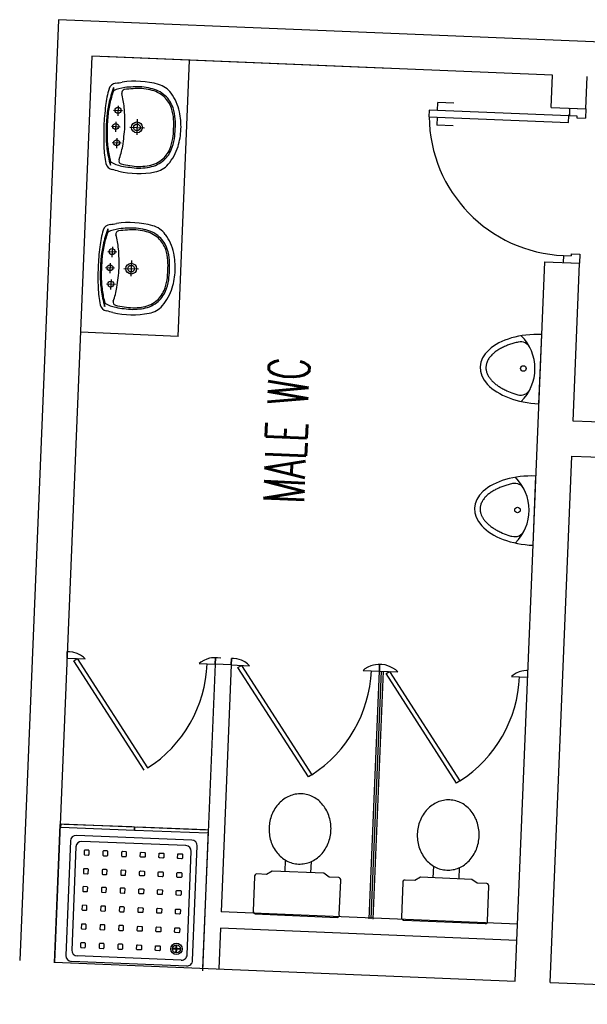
# Model space of a CAD drawing. Header units: millimetres. Extents: x 941089 to 2922714, y 799810 to 1997150.
# Tile 90 of 99: x 1005157 to 1008647, y 967991 to 974045. Entities that reach past the tile are written whole.
import ezdxf

# ---------------------------------------------------------------- set-up
doc = ezdxf.new("R2010")
doc.units = ezdxf.units.MM
doc.header["$LTSCALE"] = 10
doc.linetypes.add('DASHDOT', pattern=[1, 0.5, -0.25, 0, -0.25])
for name, color, linetype in [('FO-00$0$A325G-DOOR-INT', 3, 'Continuous'), ('FO-00$0$DEGW_PARTITIONS_ROUGH', 6, 'Continuous'), ('FO-00$0$detail', 7, 'Continuous'), ('FO-00$0$PL-00$0$DOOR', 21, 'Continuous'), ('FO-00$0$PL-00$0$FITTINGS-BATHROOM', 21, 'Continuous'), ('FO-00$0$PL-00$0$FITTINGS-MECH', 21, 'Continuous'), ('FO-00$0$PL-00$0$TEXT-35', 21, 'Continuous'), ('FO-00$0$WALL-INTERNAL', 4, 'Continuous'), ('FO-00$0$WALL-STUD-PARTITIONS', 2, 'Continuous'), ('REVISION', 1, 'DASHDOT')]:
    doc.layers.add(name, color=color, linetype=linetype)
doc.styles.add('FO-00$0$PL-00$0$PL-01$0$STANDARD', font='romans.shx', dxfattribs={"width": 0.6})

# ---------------------------------------------------------------- blocks, each defined once
blk = doc.blocks.new('FO-00$0$A$C412C66D4')
at = {"layer": 'FO-00$0$A325G-DOOR-INT'}
for p, q in [((-855, 5, 0), (-855, 910, 0)), ((-855, 910, 0), (12.5, 910, 0)), ((-855, 5, 0), (-855, 910, 0)), ((-855, 910, 0), (12.5, 910, 0))]:
    blk.add_line(p, q, dxfattribs=at)
at = {"layer": 'FO-00$0$DEGW_PARTITIONS_ROUGH', "color": 107}
for p, q in [((-855, 458, 0), (-855, 910, 0)), ((-855, 477, 0), (-856, 894, 0)), ((-855, 25, 0), (-856, 442, 0)), ((-855, 6, 0), (-855, 458, 0))]:
    blk.add_line(p, q, dxfattribs=at)
at = {"layer": 'FO-00$0$DEGW_PARTITIONS_ROUGH', "color": 107, "elevation": 0}
for points in [[(-855, 910), (-833, 910), (-833, 458), (-855, 458)], [(-855, 910), (-833, 910), (-833, 458), (-855, 458)], [(-855, 458), (-833, 458), (-833, 6), (-855, 6)], [(-855, 458), (-833, 458), (-833, 6), (-855, 6)]]:
    blk.add_lwpolyline(points, dxfattribs=at)
at = {"layer": 'FO-00$0$detail'}
for p, q in [((-787.5, 812.5, 0), (-787.5, 102.5, 0)), ((-787.5, 812.5, 0), (-787.5, 102.5, 0)), ((-47.5, 847.5, 0), (-752.5, 847.5, 0)), ((-47.5, 847.5, 0), (-752.5, 847.5, 0)), ((-82.5, 812.5, 0), (-717.5, 812.5, 0)), ((-82.5, 812.5, 0), (-717.5, 812.5, 0)), ((-12.5, 812.5, 0), (-12.5, 102.5, 0)), ((-12.5, 812.5, 0), (-12.5, 102.5, 0)), ((-752.5, 777.5, 0), (-752.5, 137.5, 0)), ((-752.5, 777.5, 0), (-752.5, 137.5, 0)), ((-119.6, 747, 0), (-140, 747, 0)), ((-119.6, 747, 0), (-140, 747, 0)), ((-119.6, 743, 0), (-140, 743, 0)), ((-119.6, 743, 0), (-140, 743, 0)), ((-117, 770, 0), (-117, 749.6, 0)), ((-117, 770, 0), (-117, 749.6, 0)), ((-117, 740.4, 0), (-117, 720.1, 0)), ((-117, 740.4, 0), (-117, 720.1, 0)), ((-113, 770, 0), (-113, 749.6, 0)), ((-113, 770, 0), (-113, 749.6, 0)), ((-113, 740.4, 0), (-113, 720.1, 0)), ((-113, 740.4, 0), (-113, 720.1, 0)), ((-90, 747, 0), (-110.5, 747, 0)), ((-90, 747, 0), (-110.5, 747, 0)), ((-90, 743, 0), (-110.5, 743, 0)), ((-90, 743, 0), (-110.5, 743, 0)), ((-47.5, 777.5, 0), (-47.5, 137.5, 0)), ((-47.5, 777.5, 0), (-47.5, 137.5, 0)), ((-752.5, 67.5, 0), (-47.5, 67.5, 0)), ((-752.5, 67.5, 0), (-47.5, 67.5, 0)), ((-717.5, 102.5, 0), (-82.5, 102.5, 0)), ((-717.5, 102.5, 0), (-82.5, 102.5, 0)), ((0, 0), (-850, 0, 0)), ((0, 0, 0), (-850, 0, 0))]:
    blk.add_line(p, q, dxfattribs=at)
at = {"layer": 'FO-00$0$detail', "elevation": 0, "flags": 128}
for points in [[(-670, 755), (-670, 735, -0.414214), (-675, 730), (-695, 730, -0.414214), (-700, 735), (-700, 755, -0.414214), (-695, 760), (-675, 760, -0.414214)], [(-670, 755), (-670, 735, -0.414214), (-675, 730), (-695, 730, -0.414214), (-700, 735), (-700, 755, -0.414214), (-695, 760), (-675, 760, -0.414214)], [(-670, 755), (-670, 735, -0.414214), (-675, 730), (-695, 730, -0.414214), (-700, 735), (-700, 755, -0.414214), (-695, 760), (-675, 760, -0.414214)], [(-670, 755), (-670, 735, -0.414214), (-675, 730), (-695, 730, -0.414214), (-700, 735), (-700, 755, -0.414214), (-695, 760), (-675, 760, -0.414214)], [(-555, 755), (-555, 735, -0.414214), (-560, 730), (-580, 730, -0.414214), (-585, 735), (-585, 755, -0.414214), (-580, 760), (-560, 760, -0.414214)], [(-555, 755), (-555, 735, -0.414214), (-560, 730), (-580, 730, -0.414214), (-585, 735), (-585, 755, -0.414214), (-580, 760), (-560, 760, -0.414214)], [(-445, 755), (-445, 735, -0.414214), (-450, 730), (-470, 730, -0.414214), (-475, 735), (-475, 755, -0.414214), (-470, 760), (-450, 760, -0.414214)], [(-445, 755), (-445, 735, -0.414214), (-450, 730), (-470, 730, -0.414214), (-475, 735), (-475, 755, -0.414214), (-470, 760), (-450, 760, -0.414214)], [(-330, 755), (-330, 735, -0.414214), (-335, 730), (-355, 730, -0.414214), (-360, 735), (-360, 755, -0.414214), (-355, 760), (-335, 760, -0.414214)], [(-330, 755), (-330, 735, -0.414214), (-335, 730), (-355, 730, -0.414214), (-360, 735), (-360, 755, -0.414214), (-355, 760), (-335, 760, -0.414214)], [(-215, 755), (-215, 735, -0.414214), (-220, 730), (-240, 730, -0.414214), (-245, 735), (-245, 755, -0.414214), (-240, 760), (-220, 760, -0.414214)], [(-215, 755), (-215, 735, -0.414214), (-220, 730), (-240, 730, -0.414214), (-245, 735), (-245, 755, -0.414214), (-240, 760), (-220, 760, -0.414214)], [(-670, 640), (-670, 620, -0.414214), (-675, 615), (-695, 615, -0.414214), (-700, 620), (-700, 640, -0.414214), (-695, 645), (-675, 645, -0.414214)], [(-670, 640), (-670, 620, -0.414214), (-675, 615), (-695, 615, -0.414214), (-700, 620), (-700, 640, -0.414214), (-695, 645), (-675, 645, -0.414214)], [(-670, 640), (-670, 620, -0.414214), (-675, 615), (-695, 615, -0.414214), (-700, 620), (-700, 640, -0.414214), (-695, 645), (-675, 645, -0.414214)], [(-670, 640), (-670, 620, -0.414214), (-675, 615), (-695, 615, -0.414214), (-700, 620), (-700, 640, -0.414214), (-695, 645), (-675, 645, -0.414214)], [(-555, 640), (-555, 620, -0.414214), (-560, 615), (-580, 615, -0.414214), (-585, 620), (-585, 640, -0.414214), (-580, 645), (-560, 645, -0.414214)], [(-555, 640), (-555, 620, -0.414214), (-560, 615), (-580, 615, -0.414214), (-585, 620), (-585, 640, -0.414214), (-580, 645), (-560, 645, -0.414214)], [(-445, 640), (-445, 620, -0.414214), (-450, 615), (-470, 615, -0.414214), (-475, 620), (-475, 640, -0.414214), (-470, 645), (-450, 645, -0.414214)], [(-445, 640), (-445, 620, -0.414214), (-450, 615), (-470, 615, -0.414214), (-475, 620), (-475, 640, -0.414214), (-470, 645), (-450, 645, -0.414214)], [(-330, 640), (-330, 620, -0.414214), (-335, 615), (-355, 615, -0.414214), (-360, 620), (-360, 640, -0.414214), (-355, 645), (-335, 645, -0.414214)], [(-330, 640), (-330, 620, -0.414214), (-335, 615), (-355, 615, -0.414214), (-360, 620), (-360, 640, -0.414214), (-355, 645), (-335, 645, -0.414214)], [(-215, 640), (-215, 620, -0.414214), (-220, 615), (-240, 615, -0.414214), (-245, 620), (-245, 640, -0.414214), (-240, 645), (-220, 645, -0.414214)], [(-215, 640), (-215, 620, -0.414214), (-220, 615), (-240, 615, -0.414214), (-245, 620), (-245, 640, -0.414214), (-240, 645), (-220, 645, -0.414214)], [(-100, 640), (-100, 620, -0.414214), (-105, 615), (-125, 615, -0.414214), (-130, 620), (-130, 640, -0.414214), (-125, 645), (-105, 645, -0.414214)], [(-100, 640), (-100, 620, -0.414214), (-105, 615), (-125, 615, -0.414214), (-130, 620), (-130, 640, -0.414214), (-125, 645), (-105, 645, -0.414214)], [(-670, 525), (-670, 505, -0.414214), (-675, 500), (-695, 500, -0.414214), (-700, 505), (-700, 525, -0.414214), (-695, 530), (-675, 530, -0.414214)], [(-670, 525), (-670, 505, -0.414214), (-675, 500), (-695, 500, -0.414214), (-700, 505), (-700, 525, -0.414214), (-695, 530), (-675, 530, -0.414214)], [(-670, 525), (-670, 505, -0.414214), (-675, 500), (-695, 500, -0.414214), (-700, 505), (-700, 525, -0.414214), (-695, 530), (-675, 530, -0.414214)], [(-670, 525), (-670, 505, -0.414214), (-675, 500), (-695, 500, -0.414214), (-700, 505), (-700, 525, -0.414214), (-695, 530), (-675, 530, -0.414214)], [(-555, 525), (-555, 505, -0.414214), (-560, 500), (-580, 500, -0.414214), (-585, 505), (-585, 525, -0.414214), (-580, 530), (-560, 530, -0.414214)], [(-555, 525), (-555, 505, -0.414214), (-560, 500), (-580, 500, -0.414214), (-585, 505), (-585, 525, -0.414214), (-580, 530), (-560, 530, -0.414214)], [(-445, 525), (-445, 505, -0.414214), (-450, 500), (-470, 500, -0.414214), (-475, 505), (-475, 525, -0.414214), (-470, 530), (-450, 530, -0.414214)], [(-445, 525), (-445, 505, -0.414214), (-450, 500), (-470, 500, -0.414214), (-475, 505), (-475, 525, -0.414214), (-470, 530), (-450, 530, -0.414214)], [(-330, 525), (-330, 505, -0.414214), (-335, 500), (-355, 500, -0.414214), (-360, 505), (-360, 525, -0.414214), (-355, 530), (-335, 530, -0.414214)], [(-330, 525), (-330, 505, -0.414214), (-335, 500), (-355, 500, -0.414214), (-360, 505), (-360, 525, -0.414214), (-355, 530), (-335, 530, -0.414214)], [(-215, 525), (-215, 505, -0.414214), (-220, 500), (-240, 500, -0.414214), (-245, 505), (-245, 525, -0.414214), (-240, 530), (-220, 530, -0.414214)], [(-215, 525), (-215, 505, -0.414214), (-220, 500), (-240, 500, -0.414214), (-245, 505), (-245, 525, -0.414214), (-240, 530), (-220, 530, -0.414214)], [(-100, 525), (-100, 505, -0.414214), (-105, 500), (-125, 500, -0.414214), (-130, 505), (-130, 525, -0.414214), (-125, 530), (-105, 530, -0.414214)], [(-100, 525), (-100, 505, -0.414214), (-105, 500), (-125, 500, -0.414214), (-130, 505), (-130, 525, -0.414214), (-125, 530), (-105, 530, -0.414214)], [(-670, 390), (-670, 410, 0.414214), (-675, 415), (-695, 415, 0.414214), (-700, 410), (-700, 390, 0.414214), (-695, 385), (-675, 385, 0.414214)], [(-670, 390), (-670, 410, 0.414214), (-675, 415), (-695, 415, 0.414214), (-700, 410), (-700, 390, 0.414214), (-695, 385), (-675, 385, 0.414214)], [(-670, 390), (-670, 410, 0.414214), (-675, 415), (-695, 415, 0.414214), (-700, 410), (-700, 390, 0.414214), (-695, 385), (-675, 385, 0.414214)], [(-670, 390), (-670, 410, 0.414214), (-675, 415), (-695, 415, 0.414214), (-700, 410), (-700, 390, 0.414214), (-695, 385), (-675, 385, 0.414214)], [(-555, 390), (-555, 410, 0.414214), (-560, 415), (-580, 415, 0.414214), (-585, 410), (-585, 390, 0.414214), (-580, 385), (-560, 385, 0.414214)], [(-555, 390), (-555, 410, 0.414214), (-560, 415), (-580, 415, 0.414214), (-585, 410), (-585, 390, 0.414214), (-580, 385), (-560, 385, 0.414214)], [(-445, 390), (-445, 410, 0.414214), (-450, 415), (-470, 415, 0.414214), (-475, 410), (-475, 390, 0.414214), (-470, 385), (-450, 385, 0.414214)], [(-445, 390), (-445, 410, 0.414214), (-450, 415), (-470, 415, 0.414214), (-475, 410), (-475, 390, 0.414214), (-470, 385), (-450, 385, 0.414214)], [(-330, 390), (-330, 410, 0.414214), (-335, 415), (-355, 415, 0.414214), (-360, 410), (-360, 390, 0.414214), (-355, 385), (-335, 385, 0.414214)], [(-330, 390), (-330, 410, 0.414214), (-335, 415), (-355, 415, 0.414214), (-360, 410), (-360, 390, 0.414214), (-355, 385), (-335, 385, 0.414214)], [(-215, 390), (-215, 410, 0.414214), (-220, 415), (-240, 415, 0.414214), (-245, 410), (-245, 390, 0.414214), (-240, 385), (-220, 385, 0.414214)], [(-215, 390), (-215, 410, 0.414214), (-220, 415), (-240, 415, 0.414214), (-245, 410), (-245, 390, 0.414214), (-240, 385), (-220, 385, 0.414214)], [(-100, 390), (-100, 410, 0.414214), (-105, 415), (-125, 415, 0.414214), (-130, 410), (-130, 390, 0.414214), (-125, 385), (-105, 385, 0.414214)], [(-100, 390), (-100, 410, 0.414214), (-105, 415), (-125, 415, 0.414214), (-130, 410), (-130, 390, 0.414214), (-125, 385), (-105, 385, 0.414214)], [(-670, 275), (-670, 295, 0.414214), (-675, 300), (-695, 300, 0.414214), (-700, 295), (-700, 275, 0.414214), (-695, 270), (-675, 270, 0.414214)], [(-670, 275), (-670, 295, 0.414214), (-675, 300), (-695, 300, 0.414214), (-700, 295), (-700, 275, 0.414214), (-695, 270), (-675, 270, 0.414214)], [(-670, 275), (-670, 295, 0.414214), (-675, 300), (-695, 300, 0.414214), (-700, 295), (-700, 275, 0.414214), (-695, 270), (-675, 270, 0.414214)], [(-670, 275), (-670, 295, 0.414214), (-675, 300), (-695, 300, 0.414214), (-700, 295), (-700, 275, 0.414214), (-695, 270), (-675, 270, 0.414214)], [(-555, 275), (-555, 295, 0.414214), (-560, 300), (-580, 300, 0.414214), (-585, 295), (-585, 275, 0.414214), (-580, 270), (-560, 270, 0.414214)], [(-555, 275), (-555, 295, 0.414214), (-560, 300), (-580, 300, 0.414214), (-585, 295), (-585, 275, 0.414214), (-580, 270), (-560, 270, 0.414214)], [(-445, 275), (-445, 295, 0.414214), (-450, 300), (-470, 300, 0.414214), (-475, 295), (-475, 275, 0.414214), (-470, 270), (-450, 270, 0.414214)], [(-445, 275), (-445, 295, 0.414214), (-450, 300), (-470, 300, 0.414214), (-475, 295), (-475, 275, 0.414214), (-470, 270), (-450, 270, 0.414214)], [(-330, 275), (-330, 295, 0.414214), (-335, 300), (-355, 300, 0.414214), (-360, 295), (-360, 275, 0.414214), (-355, 270), (-335, 270, 0.414214)], [(-330, 275), (-330, 295, 0.414214), (-335, 300), (-355, 300, 0.414214), (-360, 295), (-360, 275, 0.414214), (-355, 270), (-335, 270, 0.414214)], [(-215, 275), (-215, 295, 0.414214), (-220, 300), (-240, 300, 0.414214), (-245, 295), (-245, 275, 0.414214), (-240, 270), (-220, 270, 0.414214)], [(-215, 275), (-215, 295, 0.414214), (-220, 300), (-240, 300, 0.414214), (-245, 295), (-245, 275, 0.414214), (-240, 270), (-220, 270, 0.414214)], [(-100, 275), (-100, 295, 0.414214), (-105, 300), (-125, 300, 0.414214), (-130, 295), (-130, 275, 0.414214), (-125, 270), (-105, 270, 0.414214)], [(-100, 275), (-100, 295, 0.414214), (-105, 300), (-125, 300, 0.414214), (-130, 295), (-130, 275, 0.414214), (-125, 270), (-105, 270, 0.414214)], [(-670, 160), (-670, 180, 0.414214), (-675, 185), (-695, 185, 0.414214), (-700, 180), (-700, 160, 0.414214), (-695, 155), (-675, 155, 0.414214)], [(-670, 160), (-670, 180, 0.414214), (-675, 185), (-695, 185, 0.414214), (-700, 180), (-700, 160, 0.414214), (-695, 155), (-675, 155, 0.414214)], [(-670, 160), (-670, 180, 0.414214), (-675, 185), (-695, 185, 0.414214), (-700, 180), (-700, 160, 0.414214), (-695, 155), (-675, 155, 0.414214)], [(-670, 160), (-670, 180, 0.414214), (-675, 185), (-695, 185, 0.414214), (-700, 180), (-700, 160, 0.414214), (-695, 155), (-675, 155, 0.414214)], [(-555, 160), (-555, 180, 0.414214), (-560, 185), (-580, 185, 0.414214), (-585, 180), (-585, 160, 0.414214), (-580, 155), (-560, 155, 0.414214)], [(-555, 160), (-555, 180, 0.414214), (-560, 185), (-580, 185, 0.414214), (-585, 180), (-585, 160, 0.414214), (-580, 155), (-560, 155, 0.414214)], [(-445, 160), (-445, 180, 0.414214), (-450, 185), (-470, 185, 0.414214), (-475, 180), (-475, 160, 0.414214), (-470, 155), (-450, 155, 0.414214)], [(-445, 160), (-445, 180, 0.414214), (-450, 185), (-470, 185, 0.414214), (-475, 180), (-475, 160, 0.414214), (-470, 155), (-450, 155, 0.414214)], [(-330, 160), (-330, 180, 0.414214), (-335, 185), (-355, 185, 0.414214), (-360, 180), (-360, 160, 0.414214), (-355, 155), (-335, 155, 0.414214)], [(-330, 160), (-330, 180, 0.414214), (-335, 185), (-355, 185, 0.414214), (-360, 180), (-360, 160, 0.414214), (-355, 155), (-335, 155, 0.414214)], [(-215, 160), (-215, 180, 0.414214), (-220, 185), (-240, 185, 0.414214), (-245, 180), (-245, 160, 0.414214), (-240, 155), (-220, 155, 0.414214)], [(-215, 160), (-215, 180, 0.414214), (-220, 185), (-240, 185, 0.414214), (-245, 180), (-245, 160, 0.414214), (-240, 155), (-220, 155, 0.414214)], [(-100, 160), (-100, 180, 0.414214), (-105, 185), (-125, 185, 0.414214), (-130, 180), (-130, 160, 0.414214), (-125, 155), (-105, 155, 0.414214)], [(-100, 160), (-100, 180, 0.414214), (-105, 185), (-125, 185, 0.414214), (-130, 180), (-130, 160, 0.414214), (-125, 155), (-105, 155, 0.414214)]]:
    blk.add_lwpolyline(points, format="xyb", close=True, dxfattribs=at)
at = {"layer": 'FO-00$0$detail'}
for radius in [35, 35, 25, 25, 5, 5]:
    blk.add_circle((-115, 745, 0), radius, dxfattribs=at)
for centre, start, end in [((-752.5, 812.5, 0), 90, 180), ((-752.5, 812.5, 0), 90, 180), ((-717.5, 777.5, 0), 90, 180), ((-717.5, 777.5, 0), 90, 180), ((-82.5, 777.5, 0), 360, 90), ((-82.5, 777.5, 0), 360, 90), ((-47.5, 812.5, 0), 360, 90), ((-47.5, 812.5, 0), 360, 90), ((-717.5, 137.5, 0), 180, 270), ((-717.5, 137.5, 0), 180, 270), ((-82.5, 137.5, 0), 270, 360), ((-82.5, 137.5, 0), 270, 360), ((-752.5, 102.5, 0), 180, 270), ((-752.5, 102.5, 0), 180, 270), ((-47.5, 102.5, 0), 270, 360), ((-47.5, 102.5, 0), 270, 360)]:
    blk.add_arc(centre, 35, start, end, dxfattribs=at)
blk = doc.blocks.new('FO-00')
at = {"layer": 'FO-00$0$PL-00$0$DOOR', "color": 21}
for p, q in [((1007725.1, 973486.3, 0), (1007727.2, 973536.3, 0)), ((1007827.1, 973532.2, 0), (1007727.2, 973536.3, 0)), ((1008538.3, 973500.1, 0), (1008536.5, 973455.8, 0)), ((1008538.3, 973500.1, 0), (1008638.3, 973495.9, 0)), ((1008638.3, 973495.9, 0), (1008636, 973440, 0)), ((1007723.5, 973446.4, 0), (1007721.4, 973396.4, 0)), ((1008536.5, 973456.1, 0), (1008583.4, 973454.2, 0)), ((1008583.4, 973454.2, 0), (1008582.9, 973442.2, 0)), ((1008582.9, 973442.2, 0), (1008636, 973440, 0)), ((1007821.3, 973392.3, 0), (1007721.4, 973396.4, 0)), ((1008501.1, 972594.8, 0), (1008499.3, 972550.9, 0)), ((1008501.1, 972594.8, 0), (1008547.9, 972592.9, 0)), ((1008548.4, 972604.9, 0), (1008547.9, 972592.9, 0)), ((1008548.4, 972604.9, 0), (1008601.5, 972602.7, 0)), ((1008601.5, 972602.7, 0), (1008599.2, 972546.8, 0)), ((1008499.3, 972550.9, 0), (1008599.2, 972546.8, 0))]:
    blk.add_line(p, q, dxfattribs=at)
at = {"layer": 'FO-00$0$PL-00$0$DOOR', "color": 21, "elevation": 0}
blk.add_lwpolyline([(1008531.6, 973413.1), (1008533.3, 973453.1), (1007675.1, 973488.4), (1007673.5, 973448.4)], close=True, dxfattribs=at)
at = {"layer": 'FO-00$0$PL-00$0$DOOR', "color": 21}
blk.add_circle((1008533.5, 973456.1, 0), 3, dxfattribs=at)
blk.add_arc((1008536.5, 973456.1, 0), 862, 180.51366, 267.6434, dxfattribs=at)
at = {"layer": 'FO-00$0$PL-00$0$FITTINGS-BATHROOM', "color": 21}
for p, q in [((1006200.7, 973796.4, 0), (1005601.2, 973821.1)), ((1006130.8, 972097.8), (1006200.7, 973796.4, 0)), ((1005734.5, 973627, 0), (1005733.7, 973607.5, 0)), ((1005734.1, 973488.7, 0), (1005788.8, 973486.4, 0)), ((1005762.2, 973516, 0), (1005759.6, 973454, 0)), ((1005880.2, 973432.2, 0), (1005876.3, 973335.8, 0)), ((1005720.6, 973389.2, 0), (1005775.3, 973386.9, 0)), ((1005748.7, 973416.5, 0), (1005746.2, 973354.4, 0)), ((1005833.4, 973384.5, 0), (1005923.9, 973380.8, 0)), ((1005753.9, 973316.2, 0), (1005751.4, 973254.1, 0)), ((1005725.9, 973288.9, 0), (1005780.5, 973286.6, 0)), ((1005714.9, 973151, 0), (1005715.7, 973170.5, 0)), ((1005699.1, 972758.2), (1005698.3, 972738.7)), ((1005726.8, 972647.2), (1005724.2, 972585.2)), ((1005698.7, 972619.9), (1005753.4, 972617.6)), ((1005685.3, 972520.4), (1005740, 972518.1)), ((1005713.3, 972547.7), (1005710.8, 972485.6)), ((1005844.9, 972563.4), (1005840.9, 972467)), ((1005798, 972515.7), (1005888.5, 972512)), ((1005690.5, 972420.1), (1005745.2, 972417.8)), ((1005718.6, 972447.4), (1005716, 972385.3)), ((1005679.5, 972282.2), (1005680.3, 972301.7)), ((1006130.8, 972097.8), (1005531.3, 972122.5)), ((1005449.8, 970158.1, 0), (1005448.2, 970119, 0)), ((1005448.2, 970119, 0), (1005449.8, 970158.1, 0)), ((1005449.8, 970158.1, 0), (1005448.2, 970119, 0)), ((1005448.8, 970119, 0), (1005450.5, 970159, 0)), ((1005462.3, 970158.5, 0), (1005449.8, 970158.1, 0)), ((1005449.8, 970158.1, 0), (1005449.8, 970158.1, 0)), ((1005482.9, 970156.1, 0), (1005462.3, 970158.5, 0)), ((1005482.9, 970156.1, 0), (1005462.3, 970158.5, 0)), ((1005448.2, 970119, 0), (1005560.6, 970114.4, 0)), ((1005511.4, 970147.8, 0), (1005482.9, 970156.1, 0)), ((1005489.6, 970102.9, 0), (1005510.6, 970116.4, 0)), ((1005922.8, 969430.3, 0), (1005489.6, 970102.9, 0)), ((1005510.6, 970116.4, 0), (1005943.8, 969443.8, 0)), ((1005531.7, 970137.5, 0), (1005511.4, 970147.8, 0)), ((1005548.6, 970125.5, 0), (1005531.7, 970137.5, 0)), ((1005560.6, 970114.4, 0), (1005548.6, 970125.5, 0)), ((1006289.1, 970105.4, 0), (1006270.6, 970094.1, 0)), ((1006307.3, 970113.3, 0), (1006289.1, 970105.4, 0)), ((1006323.9, 970118.1, 0), (1006307.3, 970113.3, 0)), ((1006335.7, 970120.2, 0), (1006323.9, 970118.1, 0)), ((1006352.7, 970121.6, 0), (1006335.7, 970120.2, 0)), ((1006361.6, 970121.5, 0), (1006352.7, 970121.6, 0)), ((1006360.9, 970120.6, 0), (1006359.3, 970081.5, 0)), ((1006359.3, 970081.5, 0), (1006360.9, 970120.6, 0)), ((1006360.9, 970120.6, 0), (1006359.3, 970081.5, 0)), ((1006359.9, 970081.5, 0), (1006361.6, 970121.5, 0)), ((1006373.4, 970121, 0), (1006360.9, 970120.6, 0)), ((1006360.9, 970120.6, 0), (1006360.9, 970120.6, 0)), ((1006394, 970118.7, 0), (1006373.4, 970121, 0)), ((1006459, 970116.6, 0), (1006457.4, 970077.5, 0)), ((1006457.4, 970077.5, 0), (1006459, 970116.6, 0)), ((1006459, 970116.6, 0), (1006457.4, 970077.5, 0)), ((1006458, 970077.5, 0), (1006459.6, 970117.4, 0)), ((1006471.5, 970116.9, 0), (1006459, 970116.6, 0)), ((1006459, 970116.6, 0), (1006459, 970116.6, 0)), ((1006492, 970114.6, 0), (1006471.5, 970116.9, 0)), ((1006492, 970114.6, 0), (1006471.5, 970116.9, 0)), ((1006520.5, 970106.2, 0), (1006492, 970114.6, 0)), ((1006540.9, 970096, 0), (1006520.5, 970106.2, 0)), ((1006270.6, 970094.1, 0), (1006260, 970085.6, 0)), ((1006260, 970085.6, 0), (1006359.9, 970081.5, 0)), ((1006457.4, 970077.5, 0), (1006569.8, 970072.9, 0)), ((1006498.8, 970061.4, 0), (1006519.8, 970074.9, 0)), ((1006931.9, 969388.8, 0), (1006498.8, 970061.4, 0)), ((1006519.8, 970074.9, 0), (1006952.9, 969402.3, 0)), ((1006557.7, 970084, 0), (1006540.9, 970096, 0)), ((1006569.8, 970072.9, 0), (1006557.7, 970084, 0)), ((1007279.8, 970052.5, 0), (1007269.2, 970044.1, 0)), ((1007269.2, 970044.1, 0), (1007369.1, 970040, 0)), ((1007298.2, 970063.9, 0), (1007279.8, 970052.5, 0)), ((1007316.5, 970071.8, 0), (1007298.2, 970063.9, 0)), ((1007305.8, 968516.3, 0), (1007368.5, 970040, 0)), ((1007333.1, 970076.5, 0), (1007316.5, 970071.8, 0)), ((1007318.2, 968515.8, 0), (1007381, 970039.5, 0)), ((1007330.7, 968515.2, 0), (1007393.4, 970039, 0)), ((1007344.9, 970078.7, 0), (1007333.1, 970076.5, 0)), ((1007361.9, 970080, 0), (1007344.9, 970078.7, 0)), ((1007370.7, 970079.9, 0), (1007361.9, 970080, 0)), ((1007370.1, 970079.1, 0), (1007368.5, 970040, 0)), ((1007368.5, 970040, 0), (1007370.1, 970079.1, 0)), ((1007370.1, 970079.1, 0), (1007368.5, 970040, 0)), ((1007368.5, 970040, 0), (1007480.9, 970035.4, 0)), ((1007369.1, 970040, 0), (1007370.7, 970079.9, 0)), ((1007382.6, 970079.4, 0), (1007370.1, 970079.1, 0)), ((1007370.1, 970079.1, 0), (1007370.1, 970079.1, 0)), ((1007403.1, 970077.1, 0), (1007382.6, 970079.4, 0)), ((1007431.6, 970068.7, 0), (1007403.1, 970077.1, 0)), ((1007409.9, 970023.9, 0), (1007430.9, 970037.4, 0)), ((1007430.9, 970037.4, 0), (1007864, 969364.8, 0)), ((1007452, 970058.5, 0), (1007431.6, 970068.7, 0)), ((1007468.8, 970046.5, 0), (1007452, 970058.5, 0)), ((1007480.9, 970035.4, 0), (1007468.8, 970046.5, 0)), ((1008244.2, 970039, 0), (1008227.6, 970034.3, 0)), ((1008256, 970041.2, 0), (1008244.2, 970039, 0)), ((1008273, 970042.5, 0), (1008256, 970041.2, 0)), ((1008281.8, 970042.4, 0), (1008273, 970042.5, 0)), ((1008280.2, 970002.5, 0), (1008281.8, 970042.4, 0)), ((1007843, 969351.3, 0), (1007409.9, 970023.9, 0)), ((1008190.9, 970015, 0), (1008180.3, 970006.6, 0)), ((1008180.3, 970006.6, 0), (1008280.2, 970002.5, 0)), ((1008209.3, 970026.4, 0), (1008190.9, 970015, 0)), ((1008227.6, 970034.3, 0), (1008209.3, 970026.4, 0)), ((1006952.9, 969402.3, 0), (1006931.9, 969388.8, 0)), ((1007864, 969364.8, 0), (1007843, 969351.3, 0))]:
    blk.add_line(p, q, dxfattribs=at)
for centre, radius in [((1005761, 973487.6, 0), 18.4), ((1005747.5, 973388.1, 0), 18.4), ((1005878.2, 973382.7, 0), 33.3), ((1005878.2, 973382.7, 0), 20.4), ((1005752.8, 973287.8, 0), 18.4), ((1005725.6, 972618.8), 18.4), ((1005712.2, 972519.3), 18.4), ((1005842.8, 972513.9), 33.3), ((1005842.8, 972513.9), 20.4), ((1005717.4, 972419), 18.4)]:
    blk.add_circle(centre, radius, dxfattribs=at)
for centre, radius, start, end in [((1006271.4, 973452.5, 0), 589.6, 163.4498, 173.79866), ((1006335.5, 973394.1, 0), 644.5, 158.81742, 167.91044), ((1005755, 973602.5, 0), 52.1, 97.81971, 159.8289), ((1005829.1, 973403.5, 0), 225.3, 96.69564, 115.06461), ((1005517.9, 975188.5, 0), 1551.5, 278.52861, 280.02549), ((1005804.3, 973595.2, 0), 20.1, 102.55265, 191.14965), ((1005866.6, 973128.3, 0), 538.1, 74.47946, 98.40547), ((1005882.9, 973060, 0), 561, 92.8833, 98.50397), ((1005849.2, 973346.6, 0), 284.4, 88.99106, 99.36926), ((1005882.4, 973299.6, 0), 332.6, 76.13885, 94.87352), ((1005886.3, 973323.6, 0), 298.3, 75.76966, 96.09443), ((1005926.9, 973440.9, 0), 175, 47.52571, 79.23265), ((1005926.9, 973440.9, 0), 185, 47.52571, 79.23265), ((1005972.3, 973508.9, 0), 143.1, 36.15663, 74.47946), ((1006341.8, 973393.8, 0), 644.5, 160.63832, 167.91044), ((1005160.4, 973434, 0), 643.6, 6.29711, 14.14358), ((1005933.8, 973448.4, 0), 164.8, 18.4198, 47.52571), ((1005933.8, 973448.4, 0), 174.8, 18.39299, 47.52591), ((1005843.7, 973414.9, 0), 302.5, 12.22828, 36.15663), ((1007308.2, 973315.2, 0), 1635.4, 172.94, 177.34078), ((1006290.1, 973395.6, 0), 599.9, 167.14278, 175.52492), ((1006296.4, 973395.3, 0), 599.9, 167.14278, 175.52492), ((1004133.8, 973389.6, 0), 1670.3, 359.86591, 3.94633), ((1005813.2, 973410.7, 0), 291.2, 4.2946, 17.96115), ((1005813.4, 973410.7, 0), 301, 4.24545, 17.96302), ((1007759.7, 973284.6, 0), 2073.7, 175.63651, 177.07441), ((1007766, 973284.4, 0), 2073.7, 175.63651, 177.07441), ((1005525.7, 973402.3, 0), 578.6, 357.13841, 2.98993), ((1005525.7, 973402.3, 0), 588.6, 357.13841, 2.98993), ((1005724.4, 973389, 0), 424.5, 357.64302, 12.22828), ((1007308.9, 973332.4, 0), 1635.4, 177.94525, 182.34604), ((1007761.4, 973325.8, 0), 2073.7, 178.21162, 179.64952), ((1007767.7, 973325.5, 0), 2073.7, 178.21162, 179.64952), ((1004139.1, 973519.1, 0), 1670.3, 351.3397, 355.42013), ((1005525.3, 973392.1, 0), 578.6, 352.29611, 358.14762), ((1005525.3, 973392.1, 0), 588.6, 352.29611, 358.14762), ((1005724.4, 973389, 0), 424.5, 343.05776, 357.64302), ((1006287.7, 973335.9, 0), 599.9, 179.76111, 188.14325), ((1006294, 973335.7, 0), 599.9, 179.76111, 188.14325), ((1005811.1, 973360.1, 0), 291.2, 337.32488, 350.99143), ((1005811.3, 973360.1, 0), 301, 337.32301, 351.04058), ((1006264.3, 973280.8, 0), 589.6, 181.48737, 191.83624), ((1006333, 973333.7, 0), 644.5, 187.37559, 196.46861), ((1006339.3, 973333.4, 0), 644.5, 187.37559, 194.64772), ((1005158.6, 973390.5, 0), 643.6, 341.14246, 348.98893), ((1005928.2, 973312.6, 0), 164.8, 307.76032, 336.86623), ((1005841.2, 973353.4, 0), 302.5, 319.12941, 343.05776), ((1005928.2, 973312.6, 0), 174.8, 307.76012, 336.89304), ((1005736.6, 973173.2, 0), 51.2, 195.18208, 258.16887), ((1005827.6, 973366, 0), 225.3, 240.22142, 258.5904), ((1005787.1, 973177, 0), 20.1, 164.13638, 252.73338), ((1005909.4, 973703.9, 0), 561, 256.78207, 262.40273), ((1005852.2, 973421, 0), 284.4, 255.91678, 266.29497), ((1005889.2, 973465.1, 0), 332.6, 260.41251, 279.14719), ((1005891.1, 973440.9, 0), 298.3, 259.19161, 279.51638), ((1005922, 973320.7, 0), 175, 276.05338, 307.76032), ((1005922, 973320.7, 0), 185, 276.05338, 307.76032), ((1005961.6, 973249.2, 0), 143.1, 280.80658, 319.12941), ((979192.6, 869380.2, 0), 107082.3, 75.63172, 75.653438), ((1005887.6, 973637.1, 0), 538.1, 256.88056, 280.80658), ((1005719.7, 972733.7), 52.1, 97.81971, 159.8289), ((1005482.5, 974319.7), 1551.5, 278.52861, 280.02549), ((1005831.3, 972259.5), 538.1, 74.47946, 98.40547), ((1005813.8, 972477.8), 284.4, 88.99106, 99.36926), ((1005847.1, 972430.8), 332.6, 76.13885, 94.87352), ((1005936.9, 972640.1), 143.1, 36.15663, 74.47946), ((1006236, 972583.7), 589.6, 163.4498, 173.79866), ((1006300.1, 972525.3), 644.5, 158.81742, 167.91044), ((1006306.4, 972525.1), 644.5, 160.63832, 167.91044), ((1005793.8, 972534.7), 225.3, 96.69564, 115.06461), ((1005768.9, 972726.4), 20.1, 102.55265, 191.14965), ((1005125.1, 972565.2), 643.6, 6.29711, 14.14358), ((1005847.5, 972191.2), 561, 92.8833, 98.50397), ((1005850.9, 972454.8), 298.3, 75.76966, 96.09443), ((1005891.6, 972572.1), 175, 47.52571, 79.23265), ((1005891.6, 972572.1), 185, 47.52571, 79.23265), ((1005898.4, 972579.6), 164.8, 18.4198, 47.52571), ((1005898.4, 972579.6), 174.8, 18.39299, 47.52591), ((1005808.3, 972546.1), 302.5, 12.22828, 36.15663), ((1007272.8, 972446.4), 1635.4, 172.94, 177.34078), ((1006254.8, 972526.8), 599.9, 167.14278, 175.52492), ((1006261.1, 972526.5), 599.9, 167.14278, 175.52492), ((1004098.4, 972520.8), 1670.3, 359.86591, 3.94633), ((1005777.8, 972541.9), 291.2, 4.2946, 17.96115), ((1005778, 972541.9), 301, 4.24545, 17.96302), ((1005689, 972520.2), 424.5, 357.64302, 12.22828), ((1007273.5, 972463.6), 1635.4, 177.94525, 182.34604), ((1007726, 972457), 2073.7, 178.21162, 179.64952), ((1007724.3, 972415.8), 2073.7, 175.63651, 177.07441), ((1007732.3, 972456.7), 2073.7, 178.21162, 179.64952), ((1007730.6, 972415.6), 2073.7, 175.63651, 177.07441), ((1005490.3, 972533.5), 578.6, 357.13841, 2.98993), ((1005490.3, 972533.5), 588.6, 357.13841, 2.98993), ((1006252.3, 972467.2), 599.9, 179.76111, 188.14325), ((1006258.6, 972466.9), 599.9, 179.76111, 188.14325), ((1004103.8, 972650.3), 1670.3, 351.3397, 355.42013), ((1005489.9, 972523.3), 578.6, 352.29611, 358.14762), ((1005489.9, 972523.3), 588.6, 352.29611, 358.14762), ((1005689, 972520.2), 424.5, 343.05776, 357.64302), ((1005123.3, 972521.7), 643.6, 341.14246, 348.98893), ((1005775.7, 972491.3), 291.2, 337.32488, 350.99143), ((1005775.9, 972491.3), 301, 337.32301, 351.04058), ((1006228.9, 972412), 589.6, 181.48737, 191.83624), ((1006297.6, 972464.9), 644.5, 187.37559, 196.46861), ((1006303.9, 972464.7), 644.5, 187.37559, 194.64772), ((1005892.9, 972443.8), 164.8, 307.76032, 336.86623), ((1005892.9, 972443.8), 174.8, 307.76012, 336.89304), ((1005805.8, 972484.6), 302.5, 319.12941, 343.05776), ((1005701.2, 972304.4), 51.2, 195.18208, 258.16887), ((1005792.2, 972497.2), 225.3, 240.22142, 258.5904), ((1005751.7, 972308.2), 20.1, 164.13638, 252.73338), ((1005874, 972835.1), 561, 256.78207, 262.40273), ((1005855.8, 972572.1), 298.3, 259.19161, 279.51638), ((1005886.6, 972451.9), 175, 276.05338, 307.76032), ((1005886.6, 972451.9), 185, 276.05338, 307.76032), ((1005926.3, 972380.4), 143.1, 280.80658, 319.12941), ((979157.2, 868511.4), 107082.3, 75.63172, 75.653438), ((1005852.2, 972768.4), 538.1, 256.88056, 280.80658), ((1005816.9, 972552.2), 284.4, 255.91678, 266.29497), ((1005853.9, 972596.3), 332.6, 260.41251, 279.14719), ((1005510.6, 970116.4, 0), 800, 302.78051, 357.64332), ((1006519.8, 970074.9, 0), 800, 302.78051, 357.64332), ((1007430.9, 970037.4, 0), 800, 302.78051, 357.64332)]:
    blk.add_arc(centre, radius, start, end, dxfattribs=at)
at = {"layer": 'FO-00$0$PL-00$0$FITTINGS-MECH', "color": 21}
for p, q in [((1008348.7, 971683.1, 0), (1008366.3, 972108.6, 0)), ((1008312.9, 970813, 0), (1008330.5, 971238.6, 0)), ((1006788.7, 968806.5, 0), (1006791.7, 968877, 0)), ((1006947.5, 968799.7, 0), (1006950.5, 968869, 0)), ((1007699.8, 968769, 0), (1007702.8, 968839.5, 0)), ((1007858.6, 968762.2, 0), (1007861.6, 968831.5, 0))]:
    blk.add_line(p, q, dxfattribs=at)
for points in [[(1006690.3, 969077.2, 0.042845), (1006692, 969036.9, 0.041358), (1006700.8, 968996, 0.047619), (1006716.4, 968957.7, 0.046559), (1006739.5, 968922.3, 0.05104), (1006766, 968895.2, 0.05018), (1006797.9, 968873.5, 0.057353), (1006833.1, 968859.4, 0.056071), (1006871.4, 968853.4, 0.056071), (1006910.1, 968856.1, 0.057353), (1006946.3, 968867.2, 0.05018), (1006980, 968886, 0.05104), (1007008.7, 968910.8, 0.046559), (1007034.6, 968944.1, 0.047619), (1007053.5, 968980.9, 0.041358), (1007065.8, 969020.9, 0.042845), (1007070.9, 969061, 0.042845), (1007069.2, 969101.3, 0.041358), (1007060.4, 969142.2, 0.047619), (1007044.7, 969180.4, 0.046559), (1007021.7, 969215.8, 0.05104), (1006995.2, 969243, 0.05018), (1006963.3, 969264.7, 0.057353), (1006928.1, 969278.8, 0.056071), (1006889.8, 969284.7, 0.056071), (1006851.1, 969282.1, 0.057353), (1006814.9, 969271, 0.05018), (1006781.2, 969252.1, 0.05104), (1006752.5, 969227.3, 0.046559), (1006726.5, 969194, 0.047619), (1006707.7, 969157.3, 0.041358), (1006695.4, 969117.3, 0.042845)], [(1007601.4, 969039.7, 0.042845), (1007603.1, 968999.4, 0.041358), (1007611.9, 968958.5, 0.047619), (1007627.5, 968920.2, 0.046559), (1007650.6, 968884.8, 0.05104), (1007677.1, 968857.7, 0.05018), (1007709, 968836, 0.057353), (1007744.2, 968821.9, 0.056071), (1007782.5, 968815.9, 0.056071), (1007821.2, 968818.6, 0.057353), (1007857.4, 968829.7, 0.05018), (1007891.1, 968848.5, 0.05104), (1007919.8, 968873.3, 0.046559), (1007945.8, 968906.7, 0.047619), (1007964.6, 968943.4, 0.041358), (1007976.9, 968983.4, 0.042845), (1007982, 969023.5, 0.042845), (1007980.3, 969063.8, 0.041358), (1007971.5, 969104.7, 0.047619), (1007955.8, 969142.9, 0.046559), (1007932.8, 969178.3, 0.05104), (1007906.3, 969205.5, 0.05018), (1007874.4, 969227.2, 0.057353), (1007839.2, 969241.3, 0.056071), (1007800.9, 969247.2, 0.056071), (1007762.2, 969244.6, 0.057353), (1007726, 969233.5, 0.05018), (1007692.3, 969214.6, 0.05104), (1007663.6, 969189.8, 0.046559), (1007637.6, 969156.5, 0.047619), (1007618.8, 969119.8, 0.041358), (1007606.5, 969079.8, 0.042845)]]:
    blk.add_lwpolyline(points, format="xyb", close=True, dxfattribs=at)
at = {"layer": 'FO-00$0$PL-00$0$FITTINGS-MECH', "color": 21, "elevation": 0}
for points in [[(1007122.2, 968541.9), (1007131.2, 968752.6, 0.33208), (1007118.7, 968770.9), (1007059, 968773.4), (1007026.2, 968796.3), (1006710, 968809.8), (1006675.4, 968789.8), (1006615.6, 968792.4, 0.501412), (1006601.6, 968775.2), (1006592.6, 968564.5, 0.33208), (1006605.1, 968546.2), (1007108.2, 968524.7, 0.501412), (1007122.2, 968541.9)], [(1008033.3, 968504.4), (1008042.3, 968715.1, 0.33208), (1008029.8, 968733.4), (1007970.1, 968735.9), (1007937.3, 968758.8), (1007621.1, 968772.3), (1007586.5, 968752.3), (1007526.7, 968754.9, 0.501412), (1007512.8, 968737.7), (1007503.8, 968527, 0.33208), (1007516.2, 968508.7), (1008019.3, 968487.2, 0.501412), (1008033.3, 968504.4)]]:
    blk.add_lwpolyline(points, format="xyb", close=True, dxfattribs=at)
at = {"layer": 'FO-00$0$PL-00$0$FITTINGS-MECH', "color": 21}
for centre in [(1008253.6, 971900.1, 0), (1008217.8, 971030.1, 0)]:
    blk.add_circle(centre, 17.2, dxfattribs=at)
for centre, radius, start, end in [((1008040.3, 971899.7, 0), 284.5, 314.59239, 45.10101), ((1008236.2, 971998.6, 0), 65, 26.77355, 102.0552), ((1008236.4, 971801, 0), 65, 254.32632, 333.29649), ((1008200.4, 971128.5, 0), 65, 26.77355, 102.0552), ((1008004.5, 971029.6, 0), 284.5, 314.59239, 45.10101), ((1008200.6, 970931, 0), 65, 254.32632, 333.29649)]:
    blk.add_arc(centre, radius, start, end, dxfattribs=at)
for centre in [(1008357.5, 971895.8, 0), (1008321.7, 971025.8, 0)]:
    blk.add_ellipse(centre, major_axis=(-368.9, 15.2), ratio=0.576763, start_param=4.712389, end_param=7.853982, dxfattribs=at)
for points in [[(1008222.7, 972062.1, 0), (1008213.3, 972060.1, 0), (1008204.1, 972057.9, 0), (1008186.2, 972052.9, 0), (1008177.5, 972050.2, 0), (1008160.6, 972044.4, 0), (1008152.5, 972041.3, 0), (1008135.7, 972034.3, 0), (1008127.2, 972030.2, 0), (1008111, 972021.8, 0), (1008103.4, 972017.4, 0), (1008089.2, 972008.2, 0), (1008082.5, 972003.4, 0), (1008070.4, 971993.6, 0), (1008064.8, 971988.6, 0), (1008053.8, 971977.5, 0), (1008048.7, 971971.4, 0), (1008039.8, 971959.1, 0), (1008036.2, 971953, 0), (1008031.4, 971943.1, 0), (1008029.9, 971939.4, 0), (1008027.7, 971933, 0), (1008026.9, 971930.3, 0), (1008025.5, 971924.8, 0), (1008025, 971922.1, 0), (1008024.1, 971916.7, 0), (1008023.8, 971914, 0), (1008023.5, 971909, 0), (1008023.5, 971906.7, 0), (1008023.6, 971902.2, 0), (1008023.7, 971899.9, 0), (1008024.5, 971891.1, 0), (1008025.9, 971884.5, 0), (1008029.5, 971872.8, 0), (1008031.5, 971867.9, 0), (1008036.4, 971857.8, 0), (1008039.2, 971852.8, 0), (1008045.9, 971842.6, 0), (1008049.7, 971837.5, 0), (1008058.3, 971827.4, 0), (1008063, 971822.3, 0), (1008073.4, 971812.3, 0), (1008079.1, 971807.4, 0), (1008091.3, 971797.8, 0), (1008097.9, 971793.1, 0), (1008111.8, 971783.9, 0), (1008119.2, 971779.5, 0), (1008134.7, 971771, 0), (1008142.8, 971766.9, 0), (1008164.9, 971756.8, 0), (1008179.4, 971751, 0), (1008202.4, 971743.3, 0), (1008210.5, 971740.8, 0), (1008218.8, 971738.5, 0)], [(1008186.9, 971192.1, 0), (1008177.5, 971190.1, 0), (1008168.3, 971187.8, 0), (1008150.4, 971182.9, 0), (1008141.7, 971180.2, 0), (1008124.8, 971174.4, 0), (1008116.7, 971171.3, 0), (1008099.9, 971164.2, 0), (1008091.3, 971160.2, 0), (1008075.2, 971151.7, 0), (1008067.6, 971147.3, 0), (1008053.4, 971138.1, 0), (1008046.7, 971133.3, 0), (1008034.6, 971123.6, 0), (1008029, 971118.6, 0), (1008018, 971107.5, 0), (1008012.9, 971101.3, 0), (1008004, 971089.1, 0), (1008000.4, 971082.9, 0), (1007995.6, 971073.1, 0), (1007994.1, 971069.4, 0), (1007991.9, 971062.9, 0), (1007991, 971060.2, 0), (1007989.7, 971054.8, 0), (1007989.1, 971052.1, 0), (1007988.3, 971046.6, 0), (1007988, 971043.9, 0), (1007987.7, 971038.9, 0), (1007987.7, 971036.7, 0), (1007987.7, 971032.1, 0), (1007987.9, 971029.9, 0), (1007988.7, 971021.1, 0), (1007990, 971014.4, 0), (1007993.7, 971002.8, 0), (1007995.7, 970997.8, 0), (1008000.6, 970987.8, 0), (1008003.4, 970982.7, 0), (1008010.1, 970972.6, 0), (1008013.9, 970967.5, 0), (1008022.5, 970957.3, 0), (1008027.2, 970952.3, 0), (1008037.6, 970942.3, 0), (1008043.3, 970937.4, 0), (1008055.5, 970927.7, 0), (1008062.1, 970923, 0), (1008076, 970913.9, 0), (1008083.4, 970909.5, 0), (1008098.9, 970900.9, 0), (1008107, 970896.9, 0), (1008129.1, 970886.7, 0), (1008143.6, 970881, 0), (1008166.6, 970873.2, 0), (1008174.7, 970870.7, 0), (1008183, 970868.4, 0)]]:
    blk.add_open_spline(points, degree=3, knots=[5.131562, 5.131562, 5.131562, 5.131562, 5.220021, 5.220021, 5.30848, 5.30848, 5.396939, 5.396939, 5.497744, 5.497744, 5.598549, 5.598549, 5.699355, 5.699355, 5.80016, 5.80016, 5.919477, 5.919477, 6.038794, 6.038794, 6.111436, 6.111436, 6.164893, 6.164893, 6.21835, 6.21835, 6.272468, 6.272468, 6.316848, 6.316848, 6.361227, 6.361227, 6.489108, 6.489108, 6.582488, 6.582488, 6.675868, 6.675868, 6.769248, 6.769248, 6.862627, 6.862627, 6.956007, 6.956007, 7.049387, 7.049387, 7.142767, 7.142767, 7.236147, 7.236147, 7.386267, 7.386267, 7.464568, 7.464568, 7.464568, 7.464568], dxfattribs=at)
at = {"layer": 'FO-00$0$WALL-INTERNAL'}
for p, q in [((1005395.2, 974044.8), (1005157.1, 968259.7)), ((1009969, 973856.5), (1005395.2, 974044.8)), ((1005601.2, 973821.1), (1005371.9, 968250.8)), ((1007435.5, 973745.6), (1005601.2, 973821.1)), ((1008431.9, 973704.6), (1005660.9, 973818.7)), ((1008423.7, 973504.8), (1008431.9, 973704.6)), ((1008638.5, 973495.9), (1008646.8, 973695.8)), ((1008423.6, 973504.8, 0), (1008638.4, 973495.9, 0)), ((1008202.7, 968133.7, 0), (1008384.7, 972555.6, 0)), ((1008384.4, 972555.6, 0), (1008599.2, 972546.8, 0)), ((1008559.6, 971576.8, 0), (1008599.5, 972546.7, 0)), ((1009311.2, 971545.9), (1008559.6, 971576.8, 0)), ((1008417.5, 968124.9, 0), (1008550.7, 971362, 0)), ((1008550.7, 971362, 0), (1009302.4, 971331.1, 0)), ((1005371.9, 968250.8), (1008202.7, 968133.8)), ((1008417.5, 968124.9), (1011664.3, 967990.7))]:
    blk.add_line(p, q, dxfattribs=at)
at = {"layer": 'FO-00$0$WALL-STUD-PARTITIONS'}
for p, q in [((1006358.1, 970081.6, 0), (1006281.2, 968213.2, 0)), ((1006457.4, 970077.5, 0), (1006358.1, 970081.6, 0)), ((1006458, 970077.5, 0), (1006395.5, 968558.8, 0)), ((1008217.1, 968483.5, 0), (1006395.5, 968558.8, 0)), ((1006391.4, 968458.9, 0), (1006381.1, 968209.1, 0)), ((1008213, 968383.6, 0), (1006391.4, 968458.9, 0))]:
    blk.add_line(p, q, dxfattribs=at)
at = {"layer": 'FO-00$0$WALL-STUD-PARTITIONS', "rotation": 267.7265607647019}
blk.add_blockref('FO-00$0$A$C412C66D4', (1005371.7, 968246, 0), dxfattribs=at)
at = {"layer": 'FO-00$0$PL-00$0$TEXT-35', "color": 21, "style": 'FO-00$0$PL-00$0$PL-01$0$STANDARD', "width": 0.6}
blk.add_text('MALE WC ', height=250, rotation=87.64321, dxfattribs=at).set_placement((1006904.2, 971067.6))

msp = doc.modelspace()

# ---------------------------------------------------------------- block references
at = {"layer": 'REVISION'}
msp.add_blockref('FO-00', (0, 0), dxfattribs=at)

doc.saveas('drawing.dxf')
